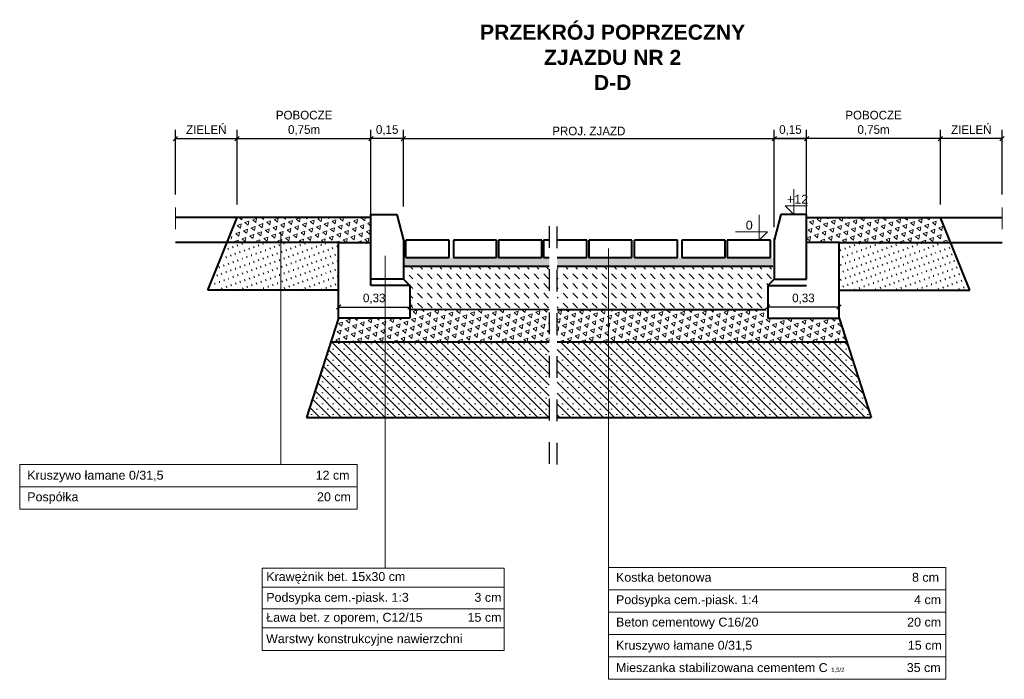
# Model space of a CAD drawing. Header units: millimetres. Extents: x 120.8 to 145.7, y 263.2 to 302.2.
# Tile 8 of 12: x 121.2 to 125.7, y 288.8 to 291.8. Entities that reach past the tile are written whole.
import ezdxf

# ---------------------------------------------------------------- set-up
doc = ezdxf.new("R2010")
doc.units = ezdxf.units.MM
doc.linetypes.add('DASHED2', pattern=[9.525, 6.35, -3.175])
doc.layers.get('0').update_dxf_attribs({"lineweight": 40})
for name, color, linetype, lineweight in [('beton', 5, 'Continuous', 40), ('kostka', 7, 'Continuous', 40), ('opis', 7, 'Continuous', 15), ('opisy', 7, 'Continuous', 15), ('POSPÓŁKA', 1, 'Continuous', 40), ('wymiary', 5, 'Continuous', 15), ('wypełnienie', 3, 'Continuous', 13)]:
    doc.layers.add(name, color=color, linetype=linetype, lineweight=lineweight)
doc.layers.add('odcinaki', color=7, linetype='DASHED2')
doc.dimstyles.new('Copy of ISO-25', dxfattribs={"dimtxt": 0.04, "dimasz": 0.02, "dimexe": 0.04, "dimexo": 0.06, "dimgap": 0.015, "dimtad": 1, "dimtxsty": 'Standard', "dimblk": 'OBLIQUE', "dimcen": 2.5, "dimadec": 0, "dimazin": 0, "dimtfac": 1, "dimtmove": 0, "dimatfit": 3, "dimfxl": 1, "dimarcsym": 0})
pattern_1 = [(80, (7.710304, -14.283443), (-0.0291862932, 0.024490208), [0.01905, -0.01905]), (140, (7.710304, -14.283443), (-0.0358022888, -0.0130309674), [0.01905, -0.01905]), (20, (7.69571, -14.2712), (0.0066159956, 0.0375211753), [0.01905, -0.01905])]
pattern_2 = [(80, (19.11324, -14.143407), (-0.0291862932, 0.024490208), [0.01905, -0.01905]), (140, (19.11324, -14.143407), (-0.0358022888, -0.0130309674), [0.01905, -0.01905]), (20, (19.098647, -14.131162), (0.0066159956, 0.0375211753), [0.01905, -0.01905])]
pattern_3 = [(20, (-1.74713, -27.754487), (-0.0111156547, 0.0305400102), [0.00325, -0.0195])]

# ---------------------------------------------------------------- blocks, each defined once
blk = doc.blocks.new('_Oblique')
at = {"layer": 'beton', "color": 0, "lineweight": -2}
blk.add_line((-0.5, -0.5), (0.5, 0.5), dxfattribs=at)
blk = doc.blocks.new('*D1058')
at = {"layer": 'Defpoints', "color": 0, "transparency": 16777216}
for p in [(124.651, 291.2751), (122.9338, 290.9009), (124.651, 290.8958)]:
    blk.add_point(p, dxfattribs=at)
at = {"layer": 'wymiary', "color": 0, "lineweight": -2, "transparency": 16777216}
for p, q in [((122.9338, 290.9609), (122.9338, 291.3151)), ((124.651, 290.9558), (124.651, 291.3151)), ((122.9338, 291.2751), (124.651, 291.2751))]:
    blk.add_line(p, q, dxfattribs=at)
at = {"layer": 'wymiary', "color": 0, "lineweight": -2, "transparency": 16777216, "xscale": 0.02, "yscale": 0.02, "zscale": 0.02, "rotation": 180}
blk.add_blockref('_Oblique', (122.9338, 291.2751), dxfattribs=at)
at = {"layer": 'wymiary', "color": 0, "lineweight": -2, "transparency": 16777216, "xscale": 0.02, "yscale": 0.02, "zscale": 0.02}
blk.add_blockref('_Oblique', (124.651, 291.2751), dxfattribs=at)
at = {"layer": 'wymiary', "color": 0, "transparency": 16777216, "insert": (123.7924, 291.3101), "char_height": 0.04, "attachment_point": 5}
blk.add_mtext('PROJ. ZJAZD', dxfattribs=at)
blk = doc.blocks.new('*D1052')
at = {"layer": 'Defpoints', "color": 0, "transparency": 16777216}
for p in [(122.6338, 290.5464), (122.9638, 290.4958), (122.9638, 290.4745)]:
    blk.add_point(p, dxfattribs=at)
at = {"layer": 'wymiary', "color": 0, "lineweight": -2, "transparency": 16777216}
for p, q in [((122.9638, 290.5345), (122.9638, 290.5358)), ((122.6338, 290.4958), (122.9638, 290.4958)), ((122.6338, 290.4864), (122.6338, 290.4558))]:
    blk.add_line(p, q, dxfattribs=at)
at = {"layer": 'wymiary', "color": 0, "lineweight": -2, "transparency": 16777216, "xscale": 0.02, "yscale": 0.02, "zscale": 0.02, "rotation": 180}
blk.add_blockref('_Oblique', (122.6338, 290.4958), dxfattribs=at)
at = {"layer": 'wymiary', "color": 0, "lineweight": -2, "transparency": 16777216, "xscale": 0.02, "yscale": 0.02, "zscale": 0.02}
blk.add_blockref('_Oblique', (122.9638, 290.4958), dxfattribs=at)
at = {"layer": 'wymiary', "color": 0, "transparency": 16777216, "insert": (122.7988, 290.5342), "char_height": 0.04, "attachment_point": 5}
blk.add_mtext('0,33', dxfattribs=at)
blk = doc.blocks.new('*D1053')
at = {"layer": 'Defpoints', "color": 0, "transparency": 16777216}
for p in [(124.951, 290.5464), (124.621, 290.4958), (124.621, 290.4745)]:
    blk.add_point(p, dxfattribs=at)
at = {"layer": 'wymiary', "color": 0, "lineweight": -2, "transparency": 16777216}
for p, q in [((124.621, 290.5345), (124.621, 290.5358)), ((124.951, 290.4958), (124.621, 290.4958)), ((124.951, 290.4864), (124.951, 290.4558))]:
    blk.add_line(p, q, dxfattribs=at)
at = {"layer": 'wymiary', "color": 0, "lineweight": -2, "transparency": 16777216, "xscale": 0.02, "yscale": 0.02, "zscale": 0.02, "rotation": 180}
blk.add_blockref('_Oblique', (124.621, 290.4958), dxfattribs=at)
at = {"layer": 'wymiary', "color": 0, "lineweight": -2, "transparency": 16777216, "xscale": 0.02, "yscale": 0.02, "zscale": 0.02}
blk.add_blockref('_Oblique', (124.951, 290.4958), dxfattribs=at)
at = {"layer": 'wymiary', "color": 0, "transparency": 16777216, "insert": (124.786, 290.5342), "char_height": 0.04, "attachment_point": 5}
blk.add_mtext('0,33', dxfattribs=at)
blk = doc.blocks.new('*D1054')
at = {"layer": 'Defpoints', "color": 0, "transparency": 16777216}
for p in [(124.651, 291.2751), (124.801, 291.15), (124.651, 290.8048)]:
    blk.add_point(p, dxfattribs=at)
at = {"layer": 'wymiary', "color": 0, "lineweight": -2, "transparency": 16777216}
for p, q in [((124.651, 290.8648), (124.651, 291.3151)), ((124.801, 291.21), (124.801, 291.3151)), ((124.801, 291.2751), (124.651, 291.2751))]:
    blk.add_line(p, q, dxfattribs=at)
at = {"layer": 'wymiary', "color": 0, "lineweight": -2, "transparency": 16777216, "xscale": 0.02, "yscale": 0.02, "zscale": 0.02, "rotation": 180}
blk.add_blockref('_Oblique', (124.651, 291.2751), dxfattribs=at)
at = {"layer": 'wymiary', "color": 0, "lineweight": -2, "transparency": 16777216, "xscale": 0.02, "yscale": 0.02, "zscale": 0.02}
blk.add_blockref('_Oblique', (124.801, 291.2751), dxfattribs=at)
at = {"layer": 'wymiary', "color": 0, "transparency": 16777216, "insert": (124.726, 291.3135), "char_height": 0.04, "attachment_point": 5}
blk.add_mtext('0,15', dxfattribs=at)
blk = doc.blocks.new('*D1055')
at = {"layer": 'Defpoints', "color": 0, "transparency": 16777216}
for p in [(122.7838, 291.2751), (122.9338, 291.15), (122.7838, 290.8048)]:
    blk.add_point(p, dxfattribs=at)
at = {"layer": 'wymiary', "color": 0, "lineweight": -2, "transparency": 16777216}
for p, q in [((122.7838, 290.8648), (122.7838, 291.3151)), ((122.9338, 291.21), (122.9338, 291.3151)), ((122.9338, 291.2751), (122.7838, 291.2751))]:
    blk.add_line(p, q, dxfattribs=at)
at = {"layer": 'wymiary', "color": 0, "lineweight": -2, "transparency": 16777216, "xscale": 0.02, "yscale": 0.02, "zscale": 0.02, "rotation": 180}
blk.add_blockref('_Oblique', (122.7838, 291.2751), dxfattribs=at)
at = {"layer": 'wymiary', "color": 0, "lineweight": -2, "transparency": 16777216, "xscale": 0.02, "yscale": 0.02, "zscale": 0.02}
blk.add_blockref('_Oblique', (122.9338, 291.2751), dxfattribs=at)
at = {"layer": 'wymiary', "color": 0, "transparency": 16777216, "insert": (122.8588, 291.3135), "char_height": 0.04, "attachment_point": 5}
blk.add_mtext('0,15', dxfattribs=at)
blk = doc.blocks.new('*D1056')
at = {"layer": 'Defpoints', "color": 0, "transparency": 16777216}
for p in [(122.7838, 291.2751), (122.1641, 291.0784), (122.7838, 290.9102)]:
    blk.add_point(p, dxfattribs=at)
at = {"layer": 'wymiary', "color": 0, "lineweight": -2, "transparency": 16777216}
for p, q in [((122.1641, 291.1384), (122.1641, 291.3151)), ((122.7838, 290.9702), (122.7838, 291.3151)), ((122.1641, 291.2751), (122.7838, 291.2751))]:
    blk.add_line(p, q, dxfattribs=at)
at = {"layer": 'wymiary', "color": 0, "lineweight": -2, "transparency": 16777216, "xscale": 0.02, "yscale": 0.02, "zscale": 0.02, "rotation": 180}
blk.add_blockref('_Oblique', (122.1641, 291.2751), dxfattribs=at)
at = {"layer": 'wymiary', "color": 0, "lineweight": -2, "transparency": 16777216, "xscale": 0.02, "yscale": 0.02, "zscale": 0.02}
blk.add_blockref('_Oblique', (122.7838, 291.2751), dxfattribs=at)
at = {"layer": 'wymiary', "color": 0, "transparency": 16777216, "insert": (122.474, 291.3468), "char_height": 0.04, "attachment_point": 5}
blk.add_mtext('POBOCZE\\P0,75m', dxfattribs=at)
blk = doc.blocks.new('*D1057')
at = {"layer": 'Defpoints', "color": 0, "transparency": 16777216}
for p in [(122.1641, 291.2751), (121.8787, 290.9563), (122.1641, 290.9102)]:
    blk.add_point(p, dxfattribs=at)
at = {"layer": 'wymiary', "color": 0, "lineweight": -2, "transparency": 16777216}
for p, q in [((121.8787, 291.0163), (121.8787, 291.3151)), ((122.1641, 290.9702), (122.1641, 291.3151)), ((121.8787, 291.2751), (122.1641, 291.2751))]:
    blk.add_line(p, q, dxfattribs=at)
at = {"layer": 'wymiary', "color": 0, "lineweight": -2, "transparency": 16777216, "xscale": 0.02, "yscale": 0.02, "zscale": 0.02, "rotation": 180}
blk.add_blockref('_Oblique', (121.8787, 291.2751), dxfattribs=at)
at = {"layer": 'wymiary', "color": 0, "lineweight": -2, "transparency": 16777216, "xscale": 0.02, "yscale": 0.02, "zscale": 0.02}
blk.add_blockref('_Oblique', (122.1641, 291.2751), dxfattribs=at)
at = {"layer": 'wymiary', "color": 0, "transparency": 16777216, "insert": (122.0214, 291.3168), "char_height": 0.04, "attachment_point": 5}
blk.add_mtext('ZIELEŃ', dxfattribs=at)
blk = doc.blocks.new('*D1059')
at = {"layer": 'Defpoints', "color": 0, "transparency": 16777216}
for p in [(124.801, 291.2751), (124.651, 291.15), (124.801, 290.8048)]:
    blk.add_point(p, dxfattribs=at)
at = {"layer": 'wymiary', "color": 0, "lineweight": -2, "transparency": 16777216}
for p, q in [((124.651, 291.21), (124.651, 291.3151)), ((124.801, 290.8648), (124.801, 291.3151)), ((124.651, 291.2751), (124.801, 291.2751))]:
    blk.add_line(p, q, dxfattribs=at)
at = {"layer": 'wymiary', "color": 0, "lineweight": -2, "transparency": 16777216, "xscale": 0.02, "yscale": 0.02, "zscale": 0.02, "rotation": 180}
blk.add_blockref('_Oblique', (124.651, 291.2751), dxfattribs=at)
at = {"layer": 'wymiary', "color": 0, "lineweight": -2, "transparency": 16777216, "xscale": 0.02, "yscale": 0.02, "zscale": 0.02}
blk.add_blockref('_Oblique', (124.801, 291.2751), dxfattribs=at)
at = {"layer": 'wymiary', "color": 0, "transparency": 16777216, "insert": (124.726, 291.3135), "char_height": 0.04, "attachment_point": 5}
blk.add_mtext('0,15', dxfattribs=at)
blk = doc.blocks.new('*D1060')
at = {"layer": 'Defpoints', "color": 0, "transparency": 16777216}
for p in [(124.801, 291.2751), (125.4206, 291.0784), (124.801, 290.9102)]:
    blk.add_point(p, dxfattribs=at)
at = {"layer": 'wymiary', "color": 0, "lineweight": -2, "transparency": 16777216}
for p, q in [((124.801, 290.9702), (124.801, 291.3151)), ((125.4206, 291.1384), (125.4206, 291.3151)), ((125.4206, 291.2751), (124.801, 291.2751))]:
    blk.add_line(p, q, dxfattribs=at)
at = {"layer": 'wymiary', "color": 0, "lineweight": -2, "transparency": 16777216, "xscale": 0.02, "yscale": 0.02, "zscale": 0.02, "rotation": 180}
blk.add_blockref('_Oblique', (124.801, 291.2751), dxfattribs=at)
at = {"layer": 'wymiary', "color": 0, "lineweight": -2, "transparency": 16777216, "xscale": 0.02, "yscale": 0.02, "zscale": 0.02}
blk.add_blockref('_Oblique', (125.4206, 291.2751), dxfattribs=at)
at = {"layer": 'wymiary', "color": 0, "transparency": 16777216, "insert": (125.1108, 291.3468), "char_height": 0.04, "attachment_point": 5}
blk.add_mtext('POBOCZE\\P0,75m', dxfattribs=at)
blk = doc.blocks.new('*D1061')
at = {"layer": 'Defpoints', "color": 0, "transparency": 16777216}
for p in [(125.4206, 291.2751), (125.7061, 290.9563), (125.4206, 290.9102)]:
    blk.add_point(p, dxfattribs=at)
at = {"layer": 'wymiary', "color": 0, "lineweight": -2, "transparency": 16777216}
for p, q in [((125.4206, 290.9702), (125.4206, 291.3151)), ((125.7061, 291.0163), (125.7061, 291.3151)), ((125.7061, 291.2751), (125.4206, 291.2751))]:
    blk.add_line(p, q, dxfattribs=at)
at = {"layer": 'wymiary', "color": 0, "lineweight": -2, "transparency": 16777216, "xscale": 0.02, "yscale": 0.02, "zscale": 0.02, "rotation": 180}
blk.add_blockref('_Oblique', (125.4206, 291.2751), dxfattribs=at)
at = {"layer": 'wymiary', "color": 0, "lineweight": -2, "transparency": 16777216, "xscale": 0.02, "yscale": 0.02, "zscale": 0.02}
blk.add_blockref('_Oblique', (125.7061, 291.2751), dxfattribs=at)
at = {"layer": 'wymiary', "color": 0, "transparency": 16777216, "insert": (125.5634, 291.3168), "char_height": 0.04, "attachment_point": 5}
blk.add_mtext('ZIELEŃ', dxfattribs=at)

msp = doc.modelspace()

# ---------------------------------------------------------------- hatches: boundary and pattern name
at = {"layer": 'POSPÓŁKA'}
h = msp.add_hatch(dxfattribs=at)
h.set_pattern_fill('ACAD_ISO07W100', color=256, scale=0.0065, angle=20, style=0)
h.set_pattern_definition(pattern_3)
h.paths.add_polyline_path([(122.6338, 290.7939), (122.1303, 290.7939), (122.0289, 290.5739), (122.6338, 290.5739)])
h = msp.add_hatch(dxfattribs=at)
h.set_pattern_fill('ACAD_ISO07W100', color=256, scale=0.0065, angle=20, style=0)
h.set_pattern_definition(pattern_3)
h.paths.add_polyline_path([(124.951, 290.7939), (125.4544, 290.7939), (125.5559, 290.5739), (124.951, 290.5739)])
at = {"layer": 'wypełnienie'}
h = msp.add_hatch(dxfattribs=at)
h.set_pattern_fill('TRIANG', color=256, scale=0.004, angle=20, style=0)
h.set_pattern_definition(pattern_2)
h.paths.add_polyline_path([(122.7838, 290.9102), (122.1641, 290.9102), (122.1303, 290.7939), (122.6338, 290.7939), (122.7838, 290.7939)])
h = msp.add_hatch(dxfattribs=at)
h.set_pattern_fill('TRIANG', color=256, scale=0.004, angle=20, style=0)
h.set_pattern_definition(pattern_2)
h.paths.add_polyline_path([(124.801, 290.9102), (125.4206, 290.9102), (125.4544, 290.7939), (124.951, 290.7939), (124.801, 290.7939)])
h = msp.add_hatch(dxfattribs=at)
h.set_pattern_fill('ACAD_ISO07W100', color=256, scale=0.004, angle=315, style=0)
h.set_pattern_definition([(315, (-0.703103, -7.89947), (0.0141421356, 0.0141421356), [0.002, -0.012])])
h.paths.add_polyline_path([(123.5148, 290.7248), (122.9338, 290.7248), (122.9338, 290.6848), (123.5148, 290.6848)])
h.paths.add_polyline_path([(123.6091, 290.6848), (123.6091, 290.7248), (123.5148, 290.7248), (123.5148, 290.6848)])
h.paths.add_polyline_path([(123.646, 290.7248), (123.646, 290.6848), (124.6437, 290.6848), (124.6437, 290.7248)])
h = msp.add_hatch(dxfattribs=at)
h.set_pattern_fill('DASH', color=256, scale=0.01, angle=315, style=0)
h.set_pattern_definition([(315, (-0.703103, -7.89947), (0.0449012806, -1e-17), [0.03175, -0.03175])])
h.paths.add_polyline_path([(122.9601, 290.6848), (122.9638, 290.4855), (123.5148, 290.4848), (123.5148, 290.6848)])
h.paths.add_polyline_path([(123.646, 290.6848), (123.646, 290.4848), (124.6137, 290.4848), (124.6137, 290.5948), (124.6437, 290.6248), (124.6437, 290.6848)])
h.paths.add_polyline_path([(123.6091, 290.4848), (123.6091, 290.6848), (123.5148, 290.6848), (123.5148, 290.4848)])
h = msp.add_hatch(dxfattribs=at)
h.set_pattern_fill('TRIANG', color=256, scale=0.004, angle=20, style=0)
h.set_pattern_definition(pattern_1)
h.paths.add_polyline_path([(123.6091, 290.4852), (122.9638, 290.4855), (122.9638, 290.4438), (122.8495, 290.4438), (122.8495, 290.3348), (123.6091, 290.3348)])
h.paths.add_polyline_path([(122.6338, 290.4438), (122.5986, 290.3348), (122.8495, 290.3348), (122.8495, 290.4438)])
h = msp.add_hatch(dxfattribs=at)
h.set_pattern_fill('TRIANG', color=256, scale=0.004, angle=20, style=0)
h.set_pattern_definition(pattern_1)
h.paths.add_polyline_path([(124.2913, 290.485), (123.646, 290.4852), (123.646, 290.3348), (124.2913, 290.3348)])
h.paths.add_polyline_path([(124.9865, 290.3348), (124.9513, 290.4438), (124.6137, 290.4438), (124.6137, 290.4848), (124.2913, 290.485), (124.2913, 290.3348)])
h = msp.add_hatch(dxfattribs=at)
h.set_pattern_fill('SACNCR', color=256, scale=0.015, angle=90, style=0)
h.set_pattern_definition([(135, (-2.008636, -31.902077), (-0.0252569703, -0.0252569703), []), (135, (-2.008636, -31.87682), (-0.0252569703, -0.0252569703), [0, -0.03571875])])
h.paths.add_polyline_path([(122.8495, 290.3348), (122.5986, 290.3348), (122.4856, 289.9848), (122.8495, 289.9848)])
h.paths.add_polyline_path([(123.6091, 290.3348), (122.8495, 290.3348), (122.8495, 289.9848), (123.6091, 289.9848)])
h.paths.add_polyline_path([(123.8833, 290.3348), (123.646, 290.3348), (123.646, 289.9848), (123.8833, 289.9848)])
h.paths.add_polyline_path([(124.9865, 290.3348), (123.8833, 290.3348), (123.8833, 289.9848), (125.0995, 289.9848)])

# ---------------------------------------------------------------- linework, layer by layer
at = {"linetype": 'DASHED2', "lineweight": 20, "ltscale": 0.01}
for p, q in [((121.8787, 290.9563), (121.8787, 290.7583)), ((125.7061, 290.9563), (125.7061, 290.7583))]:
    msp.add_line(p, q, dxfattribs=at)
for p, q in [((122.7838, 290.9102), (122.1641, 290.9102)), ((124.801, 290.9102), (125.4206, 290.9102)), ((122.6338, 290.7939), (122.1303, 290.7939)), ((124.951, 290.7939), (125.4544, 290.7939)), ((122.9338, 290.6848), (123.6091, 290.6848)), ((123.646, 290.6848), (124.6437, 290.6848)), ((122.9338, 290.6248), (122.9638, 290.5948)), ((124.651, 290.6248), (124.621, 290.5948)), ((122.6338, 290.5739), (122.0289, 290.5739)), ((124.951, 290.5739), (125.5559, 290.5739)), ((122.9638, 290.4855), (123.6091, 290.4852)), ((123.646, 290.4852), (124.6137, 290.4848)), ((122.6338, 290.4438), (122.4856, 289.9848)), ((124.951, 290.4448), (125.0995, 289.9848)), ((122.5986, 290.3348), (123.6091, 290.3348)), ((123.646, 290.3348), (124.9865, 290.3348)), ((122.4856, 289.9848), (123.6091, 289.9848)), ((123.646, 289.9848), (125.0995, 289.9848))]:
    msp.add_line(p, q)
at = {"layer": 'beton'}
for p, q in [((122.7838, 290.9248), (122.9038, 290.9248)), ((122.7838, 290.6248), (122.7838, 290.9248)), ((122.9038, 290.9248), (122.9338, 290.8048)), ((124.681, 290.9248), (124.651, 290.8048)), ((124.801, 290.9248), (124.681, 290.9248)), ((124.801, 290.6248), (124.801, 290.9248)), ((122.9338, 290.8048), (122.9338, 290.6248)), ((124.651, 290.8148), (124.651, 290.6248)), ((122.6338, 290.4448), (122.6338, 290.7948)), ((122.6338, 290.7948), (122.7838, 290.7948)), ((124.951, 290.7948), (124.801, 290.7948)), ((124.951, 290.4448), (124.951, 290.7948)), ((124.951, 290.4448), (124.951, 290.7348)), ((122.9338, 290.6248), (122.7838, 290.6248)), ((122.7838, 290.5948), (122.7838, 290.6248)), ((124.651, 290.6248), (124.801, 290.6248)), ((122.9638, 290.5948), (122.7838, 290.5948)), ((122.9638, 290.5948), (122.9638, 290.4448)), ((124.621, 290.5948), (124.801, 290.5948)), ((124.621, 290.5948), (124.621, 290.4448)), ((122.9638, 290.4448), (122.6338, 290.4448)), ((124.621, 290.4448), (124.951, 290.4448))]:
    msp.add_line(p, q, dxfattribs=at)
at = {"layer": 'kostka'}
for p, q in [((122.1641, 290.9102), (121.8787, 290.9102)), ((122.0289, 290.5739), (122.1641, 290.9102)), ((125.5559, 290.5739), (125.4206, 290.9102)), ((125.4206, 290.9102), (125.7061, 290.9102)), ((123.1453, 290.8048), (122.9453, 290.8048)), ((122.9453, 290.7248), (122.9453, 290.8048)), ((123.1453, 290.7248), (123.1453, 290.8048)), ((123.3653, 290.8048), (123.1653, 290.8048)), ((123.1653, 290.8048), (123.1653, 290.7248)), ((123.3653, 290.7248), (123.3653, 290.8048)), ((123.5745, 290.8048), (123.3745, 290.8048)), ((123.3745, 290.8048), (123.3745, 290.7248)), ((123.5745, 290.7248), (123.5745, 290.8048)), ((123.6091, 290.8048), (123.583, 290.8048)), ((123.583, 290.8048), (123.583, 290.7248)), ((123.783, 290.8048), (123.646, 290.8048)), ((123.783, 290.7248), (123.783, 290.8048)), ((123.9922, 290.8048), (123.7922, 290.8048)), ((123.7922, 290.8048), (123.7922, 290.7248)), ((123.9922, 290.7248), (123.9922, 290.8048)), ((124.2037, 290.8048), (124.0037, 290.8048)), ((124.0037, 290.7248), (124.0037, 290.8048)), ((124.2037, 290.7248), (124.2037, 290.8048)), ((124.4237, 290.8048), (124.2237, 290.8048)), ((124.2237, 290.8048), (124.2237, 290.7248)), ((124.4237, 290.7248), (124.4237, 290.8048)), ((124.6329, 290.8048), (124.4329, 290.8048)), ((124.4329, 290.8048), (124.4329, 290.7248)), ((124.6329, 290.7248), (124.6329, 290.8048)), ((122.1303, 290.7939), (121.8787, 290.7939)), ((125.4544, 290.7939), (125.7061, 290.7939)), ((122.9453, 290.7248), (123.1453, 290.7248)), ((123.1653, 290.7248), (123.3653, 290.7248)), ((123.3745, 290.7248), (123.5745, 290.7248)), ((123.583, 290.7248), (123.6091, 290.7248)), ((123.646, 290.7248), (123.783, 290.7248)), ((123.7922, 290.7248), (123.9922, 290.7248)), ((124.0037, 290.7248), (124.2037, 290.7248)), ((124.2237, 290.7248), (124.4237, 290.7248)), ((124.4329, 290.7248), (124.6329, 290.7248))]:
    msp.add_line(p, q, dxfattribs=at)
at = {"layer": 'odcinaki', "linetype": 'DASHED2', "ltscale": 0.01}
for p, q in [((123.6091, 290.8704), (123.6091, 289.7679)), ((123.6091, 290.8704), (123.6091, 289.7679)), ((123.646, 289.7679), (123.646, 290.8741)), ((123.646, 289.7679), (123.646, 290.8741))]:
    msp.add_line(p, q, dxfattribs=at)
at = {"layer": 'opis'}
for p, q in [((122.366, 289.7672), (122.366, 290.8434)), ((123.8833, 289.2912), (123.8833, 290.7669)), ((122.7202, 289.7672), (121.1574, 289.7672)), ((121.1574, 289.7672), (121.1574, 289.5601)), ((122.7202, 289.5601), (122.7202, 289.7672)), ((121.1574, 289.6637), (122.7202, 289.6637)), ((121.1574, 289.5601), (122.7202, 289.5601)), ((125.4461, 289.2912), (123.8833, 289.2912)), ((123.8833, 288.7734), (123.8833, 289.2912)), ((125.4461, 288.7734), (125.4461, 289.2912)), ((125.4461, 289.1877), (123.8833, 289.1877)), ((125.4461, 289.0841), (123.8833, 289.0841)), ((125.4461, 288.9805), (123.8833, 288.9805)), ((122.2797, 288.9072), (123.4009, 288.9072)), ((125.4461, 288.877), (123.8833, 288.877)), ((125.4461, 288.7734), (123.8833, 288.7734))]:
    msp.add_line(p, q, dxfattribs=at)
at = {"layer": 'opisy'}
for p, q in [((124.741, 290.9248), (124.741, 291.0419)), ((124.741, 290.9248), (124.7017, 290.9641)), ((124.7017, 290.9641), (124.8053, 290.9641)), ((124.5804, 290.8048), (124.5804, 290.9219)), ((124.6197, 290.8441), (124.472, 290.8441)), ((124.5804, 290.8048), (124.6197, 290.8441)), ((122.8495, 290.7323), (122.8495, 289.2872)), ((122.2797, 289.2872), (123.4009, 289.2872)), ((122.2797, 288.9072), (122.2797, 289.2872)), ((123.4009, 289.2872), (123.4009, 288.9072)), ((122.2797, 289.1993), (123.4009, 289.1993)), ((122.2797, 289.0993), (123.4009, 289.0993)), ((122.2797, 289.0108), (123.4009, 289.0108))]:
    msp.add_line(p, q, dxfattribs=at)

# ---------------------------------------------------------------- texts
at = {"layer": 'opis'}
for s, insert, char_height, width, attachment_point in [('{\\fArial|b1|i0|c238|p34;PRZEKRÓJ POPRZECZNY \\PZJAZDU NR 2\\PD-D}', (123.9026, 291.4994), 0.07, 2.265321, 8), ('{\\fArial|b0|i0|c238|p34;Kruszywo łamane 0/31,5                                            12 cm}', (121.1924, 289.7383), 0.04125, 1.527828, 1), ('{\\fArial|b0|i0|c238|p34;Pospółka                                                                     20 cm}', (121.1924, 289.6384), 0.04125, 1.5278, 1), ('{\\fArial|b0|i0|c238|p34;Krawężnik bet. 15x30 cm}', (122.2991, 289.2694), 0.04125, 1.089, 1), ('{\\fArial|b0|i0|c238|p34;Kostka betonowa                                                          8 cm }', (123.9183, 289.266), 0.04125, 1.527828, 1), ('{\\fArial|b0|i0|c238|p34;Podsypka cem.-piask. 1:3                   3 cm}', (122.2991, 289.1732), 0.04125, 1.089, 1), ('{\\fArial|b0|i0|c238|p34;Podsypka cem.-piask. 1:4                                             4 cm}', (123.9183, 289.1624), 0.04125, 1.527828, 1), ('{\\fArial|b0|i0|c238|p34;Ława bet. z oporem, C12/15             15 cm}', (122.2991, 289.0809), 0.04125, 1.089, 1), ('{\\fArial|b0|i0|c238|p34;Beton cementowy C16/20                                           20 cm}', (123.9183, 289.0588), 0.04125, 1.527828, 1), ('{\\fArial|b0|i0|c238|p34;Warstwy konstrukcyjne nawierzchni }', (122.2982, 288.9819), 0.04125, 1.527828, 1), ('{\\fArial|b0|i0|c238|p34;Kruszywo łamane 0/31,5                                             15 cm}', (123.9183, 288.9516), 0.04125, 1.527828, 1), ('{\\fArial|b0|i0|c238|p34;Mieszanka stabilizowana cementem C \\H0.48485x;1,5/2\\H2.0625x;                  35 cm}', (123.9183, 288.8481), 0.04125, 1.527828, 1)]:
    msp.add_mtext(s, dxfattribs=dict(at, insert=insert, char_height=char_height, width=width, attachment_point=attachment_point))
at = {"layer": 'opisy', "char_height": 0.0415, "width": 0.095346, "attachment_point": 1}
for s, insert in [('{\\fArial|b0|i0|c238|p34;+12}', (124.7096, 291.0156)), ('{\\fArial|b0|i0|c238|p34;0}', (124.5191, 290.8956))]:
    msp.add_mtext(s, dxfattribs=dict(at, insert=insert))

# ---------------------------------------------------------------- dimensions: what is measured, and where the dimension line sits
at = {"layer": 'wymiary'}
for base, p1, p2, text, picture, middle in [((122.7838, 291.2751), (122.1641, 291.0784), (122.7838, 290.9102), 'POBOCZE\\P0,75m', '*D1056', (122.474, 291.3468)), ((122.1641, 291.2751), (121.8787, 290.9563), (122.1641, 290.9102), 'ZIELEŃ', '*D1057', (122.0214, 291.3168)), ((124.651, 291.2751), (122.9338, 290.9009), (124.651, 290.8958), 'PROJ. ZJAZD', '*D1058', (123.7924, 291.3101))]:
    dim = msp.add_linear_dim(base=base, p1=p1, p2=p2, text=text, dimstyle='Copy of ISO-25', dxfattribs=at)
    dim.commit()
    dim.dimension.update_dxf_attribs({"geometry": picture, "text_midpoint": middle})
for base, p1, p2, text, picture, middle in [((124.801, 291.2751), (125.4206, 291.0784), (124.801, 290.9102), 'POBOCZE\\P0,75m', '*D1060', (125.1108, 291.3468)), ((125.4206, 291.2751), (125.7061, 290.9563), (125.4206, 290.9102), 'ZIELEŃ', '*D1061', (125.5634, 291.3168))]:
    dim = msp.add_linear_dim(base=base, p1=p1, p2=p2, angle=180, text=text, dimstyle='Copy of ISO-25', dxfattribs=at)
    dim.commit()
    dim.dimension.update_dxf_attribs({"geometry": picture, "text_midpoint": middle})
for base, p1, p2, picture, middle in [((122.7838, 291.2751), (122.9338, 291.15), (122.7838, 290.8048), '*D1055', (122.8588, 291.3135)), ((124.651, 291.2751), (124.801, 291.15), (124.651, 290.8048), '*D1054', (124.726, 291.3135)), ((124.621, 290.4958), (124.951, 290.5464), (124.621, 290.4745), '*D1053', (124.786, 290.5342))]:
    dim = msp.add_linear_dim(base=base, p1=p1, p2=p2, angle=180, dimstyle='Copy of ISO-25', dxfattribs=at)
    dim.commit()
    dim.dimension.update_dxf_attribs({"geometry": picture, "text_midpoint": middle})
for base, p1, p2, picture, middle in [((124.801, 291.2751), (124.651, 291.15), (124.801, 290.8048), '*D1059', (124.726, 291.3135)), ((122.9638, 290.4958), (122.6338, 290.5464), (122.9638, 290.4745), '*D1052', (122.7988, 290.5342))]:
    dim = msp.add_linear_dim(base=base, p1=p1, p2=p2, dimstyle='Copy of ISO-25', dxfattribs=at)
    dim.commit()
    dim.dimension.update_dxf_attribs({"geometry": picture, "text_midpoint": middle})

doc.saveas('drawing.dxf')
